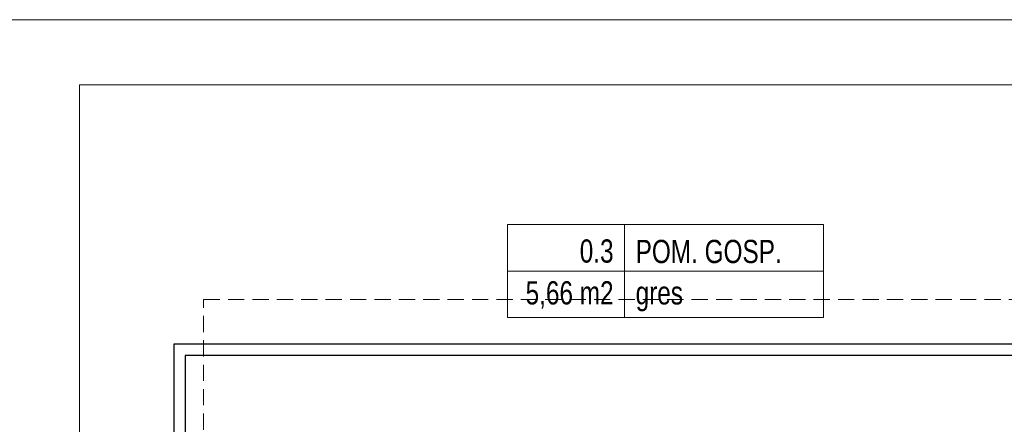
# Model space of a CAD drawing. Header units: inches. Extents: x 65192 to 78842, y -37594 to -36109.
# Tile 18 of 63: x 66335 to 66865, y -36327 to -36109. Entities that reach past the tile are written whole.
import ezdxf

# ---------------------------------------------------------------- set-up
doc = ezdxf.new("R2010")
doc.units = ezdxf.units.IN
doc.header["$MEASUREMENT"] = 0
doc.linetypes.add('HIDDEN', pattern=[0.375, 0.25, -0.125])
for name, color, linetype, lineweight in [('A--tabelka rysunku', 7, 'Continuous', 0), ('p--dach', 7, 'Continuous', 30), ('p--opisy pomieszczeń', 7, 'Continuous', 0)]:
    doc.layers.add(name, color=color, linetype=linetype, lineweight=lineweight)
doc.layers.add('p--obrzeże bet.', color=252, linetype='Continuous')
doc.styles.add('1-50', font='arial.ttf', dxfattribs={"width": 0.75, "height": 12.5})

msp = doc.modelspace()

# ---------------------------------------------------------------- linework, layer by layer
at = {"layer": 'A--tabelka rysunku', "linetype": 'Continuous'}
for points in [[(66242.3, -37593.85), (68342.3, -37593.85), (68342.3, -36108.85), (66242.3, -36108.85)], [(66242.3, -37593.85), (68342.3, -37593.85), (68342.3, -36108.85), (66242.3, -36108.85)], [(66367.3, -37558.85), (68307.3, -37558.85), (68307.3, -36143.85), (66367.3, -36143.85)]]:
    msp.add_lwpolyline(points, close=True, dxfattribs=at)
at = {"layer": 'p--dach', "linetype": 'HIDDEN', "lineweight": 20, "ltscale": 35}
msp.add_lwpolyline([(66434.14, -36259.55), (67714.14, -36259.55), (67714.14, -37103.95), (66434.14, -37103.95)], close=True, dxfattribs=at)
at = {"layer": 'p--obrzeże bet.', "linetype": 'Continuous', "ltscale": 35}
for points in [[(67270.74, -37079.95), (67730.14, -37079.95), (67730.14, -36283.55), (66418.14, -36283.55), (66418.14, -37079.95), (66877.54, -37079.95)], [(67264.74, -37073.95), (67724.14, -37073.95), (67724.14, -36289.55), (66424.14, -36289.55), (66424.14, -37073.95), (66883.54, -37073.95)]]:
    msp.add_lwpolyline(points, dxfattribs=at)
at = {"layer": 'p--opisy pomieszczeń'}
for p, q in [((66660.59, -36219.17), (66660.59, -36269.17)), ((66767.59, -36244.17), (66597.59, -36244.17))]:
    msp.add_line(p, q, dxfattribs=at)
msp.add_lwpolyline([(66597.59, -36269.17), (66767.59, -36269.17), (66767.59, -36219.17), (66597.59, -36219.17)], close=True, dxfattribs=at)

# ---------------------------------------------------------------- texts
at = {"layer": 'p--opisy pomieszczeń', "char_height": 12.5, "style": '1-50'}
for s, insert, width, attachment_point in [('0.3', (66654.65, -36227.14), 98, 3), ('POM. GOSP.', (66666.52, -36227.38), 106.8648, 1), ('5,66 m2', (66654.65, -36249.65), 98, 3), ('gres', (66666.52, -36249.65), 100, 1)]:
    msp.add_mtext(s, dxfattribs=dict(at, insert=insert, width=width, attachment_point=attachment_point))

doc.saveas('drawing.dxf')
